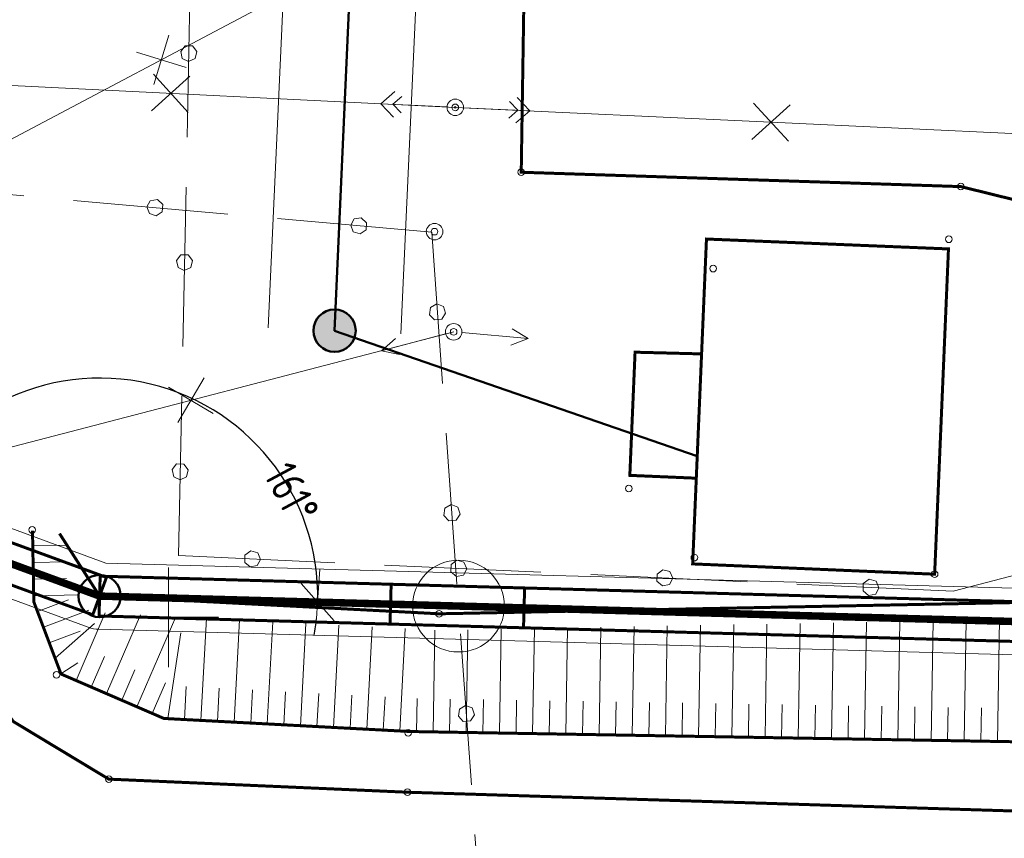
# Model space of a CAD drawing. Header units: millimetres. Extents: x 0 to 1188, y 0 to 841.
# Tile 26 of 76: x 174 to 233, y 637 to 687. Entities that reach past the tile are written whole.
import ezdxf

# ---------------------------------------------------------------- set-up
doc = ezdxf.new("R2010")
doc.units = ezdxf.units.MM
for name, pattern in [('K5LT32789', [0]), ('K5LT32797', [0]), ('K5LT32807', [2, 1, -1]), ('K5LT32809', [0]), ('K5LT32813', [0]), ('K5LT32814', [0]), ('K5LT32816', [3.2, 3, -0.2]), ('K5LT32822', [0]), ('K5LT32825', [0.95, 0.2, -0.75]), ('K5LT_BASIC', [0]), ('K5LT_THIN', [0]), ('K5LT_THIN_INCLUDED_TO_HATCHING', [0])]:
    doc.linetypes.add(name, pattern=pattern)
doc.layers.add('Системный слой', color=7, linetype='Continuous')
doc.styles.add('KDIMTEXTSTYLE', font='GOST_AU.SHX', dxfattribs={"width": 0.96, "oblique": 15, "height": 5})
doc.dimstyles.new('KDIMSTYLE (0.00)', dxfattribs={"dimtxt": 5, "dimasz": 1, "dimexe": 2, "dimexo": 0, "dimgap": 1, "dimtad": 1, "dimlfac": 500, "dimtxsty": 'KDIMTEXTSTYLE', "dimsah": 1, "dimcen": 0, "dimdle": 1, "dimadec": 0, "dimazin": 0, "dimtfac": 0.667, "dimtmove": 0, "dimatfit": 3, "dimfxl": 1, "dimtvp": 1, "dimtolj": 1, "dimtzin": 0, "dimarcsym": 0})

# ---------------------------------------------------------------- blocks, each defined once
blk = doc.blocks.new('KDIMARROW_03')
at = {"layer": 'Системный слой', "color": 0, "linetype": 'K5LT_THIN', "lineweight": 18}
for p, q in [((-1.061, -1.061), (1.061, 1.061)), ((0, 0), (-1, 0)), ((0, 0), (2, 0))]:
    blk.add_line(p, q, dxfattribs=at)
blk = doc.blocks.new('U15')
at = {"layer": 'Системный слой', "color": 7, "linetype": 'K5LT32813', "lineweight": 18}
for p, q in [((168.081, 676.922), (196.035, 691.738)), ((181.601, 682.84), (182.516, 685.82)), ((180.569, 684.788), (183.548, 683.872))]:
    blk.add_line(p, q, dxfattribs=at)
blk = doc.blocks.new('U19')
at = {"layer": 'Системный слой', "color": 7, "linetype": 'K5LT32813', "lineweight": 18}
for p, q in [((168.013, 659.686), (199.668, 667.933)), ((183.052, 662.465), (184.629, 665.153)), ((182.496, 664.598), (185.184, 663.021)), ((167.224, 658.342), (168.801, 661.03)), ((166.669, 660.474), (169.357, 658.897)), ((152.185, 655.563), (168.013, 659.686))]:
    blk.add_line(p, q, dxfattribs=at)
blk = doc.blocks.new('U20')
at = {"layer": 'Системный слой', "color": 7, "linetype": 'K5LT32813', "lineweight": 18}
for p, q in [((181.472, 681.256), (183.782, 683.349)), ((181.581, 683.457), (183.674, 681.148)), ((165.487, 683.145), (199.767, 681.461)), ((217.628, 679.518), (219.932, 681.616)), ((217.731, 681.719), (219.829, 679.414)), ((199.767, 681.461), (218.78, 680.567)), ((218.78, 680.567), (237.793, 679.673))]:
    blk.add_line(p, q, dxfattribs=at)
blk = doc.blocks.new('U26')
at = {"layer": 'Системный слой', "color": 6, "linetype": 'K5LT32822', "lineweight": 18, "true_color": 0xff00ff}
for p, q in [((183.803, 689.259), (183.606, 679.657)), ((183.495, 685.174), (183.223, 684.833)), ((183.931, 685.171), (183.495, 685.174)), ((184.199, 684.828), (183.931, 685.171)), ((183.223, 684.833), (183.321, 684.408)), ((184.096, 684.404), (184.199, 684.828)), ((183.321, 684.408), (183.7, 684.223)), ((183.7, 684.223), (184.096, 684.404)), ((183.545, 676.658), (183.348, 667.055)), ((183.236, 672.572), (182.964, 672.231)), ((182.964, 672.231), (183.063, 671.807)), ((183.672, 672.57), (183.236, 672.572)), ((183.941, 672.227), (183.672, 672.57)), ((183.838, 671.803), (183.941, 672.227)), ((183.063, 671.807), (183.442, 671.621)), ((183.442, 671.621), (183.838, 671.803)), ((183.286, 664.056), (183.09, 654.454)), ((182.978, 659.971), (182.706, 659.63)), ((182.706, 659.63), (182.804, 659.205)), ((183.414, 659.968), (182.978, 659.971)), ((183.682, 659.625), (183.414, 659.968)), ((183.579, 659.202), (183.682, 659.625)), ((182.804, 659.205), (183.183, 659.02)), ((183.183, 659.02), (183.579, 659.202)), ((183.09, 654.454), (192.51, 654.02)), ((187.092, 654.481), (187.079, 654.045)), ((187.442, 654.74), (187.092, 654.481)), ((187.863, 654.627), (187.442, 654.74)), ((187.84, 653.852), (188.035, 654.226)), ((188.035, 654.226), (187.863, 654.627)), ((229.762, 652.304), (237.455, 654.327)), ((187.079, 654.045), (187.413, 653.765)), ((187.413, 653.765), (187.84, 653.852)), ((195.507, 653.882), (204.927, 653.448)), ((199.51, 653.909), (199.496, 653.473)), ((199.86, 654.168), (199.51, 653.909)), ((200.28, 654.055), (199.86, 654.168)), ((200.257, 653.28), (200.452, 653.654)), ((200.452, 653.654), (200.28, 654.055)), ((199.496, 653.473), (199.83, 653.193)), ((199.83, 653.193), (200.257, 653.28)), ((207.924, 653.31), (217.344, 652.876)), ((211.927, 653.337), (211.914, 652.901)), ((212.277, 653.597), (211.927, 653.337)), ((212.698, 653.483), (212.277, 653.597)), ((212.674, 652.708), (212.869, 653.082)), ((212.869, 653.082), (212.698, 653.483)), ((224.694, 653.025), (224.344, 652.765)), ((225.115, 652.911), (224.694, 653.025)), ((211.914, 652.901), (212.247, 652.621)), ((212.247, 652.621), (212.674, 652.708)), ((220.341, 652.738), (229.762, 652.304)), ((224.344, 652.765), (224.331, 652.329)), ((225.091, 652.136), (225.287, 652.51)), ((225.287, 652.51), (225.115, 652.911)), ((224.331, 652.329), (224.664, 652.049)), ((224.664, 652.049), (225.091, 652.136))]:
    blk.add_line(p, q, dxfattribs=at)
blk = doc.blocks.new('U28')
at = {"layer": 'Системный слой', "color": 6, "linetype": 'K5LT32822', "lineweight": 18, "true_color": 0xff00ff}
for p, q in [((173.784, 676.125), (164.492, 676.954)), ((186.064, 675.03), (176.772, 675.858)), ((181.395, 675.83), (181.184, 675.465)), ((181.825, 675.899), (181.395, 675.83)), ((182.147, 675.605), (181.825, 675.899)), ((182.115, 675.17), (182.147, 675.605)), ((181.184, 675.465), (181.338, 675.057)), ((181.338, 675.057), (181.754, 674.926)), ((181.754, 674.926), (182.115, 675.17)), ((198.344, 673.935), (189.052, 674.763)), ((193.675, 674.735), (193.464, 674.37)), ((194.105, 674.804), (193.675, 674.735)), ((194.426, 674.51), (194.105, 674.804)), ((194.395, 674.075), (194.426, 674.51)), ((193.464, 674.37), (193.618, 673.962)), ((193.618, 673.962), (194.034, 673.831)), ((194.034, 673.831), (194.395, 674.075)), ((198.997, 664.83), (198.344, 673.935)), ((198.276, 669.4), (198.213, 668.968)), ((198.654, 669.617), (198.276, 669.4)), ((199.048, 669.467), (198.654, 669.617)), ((198.946, 668.689), (199.185, 669.053)), ((199.185, 669.053), (199.048, 669.467)), ((198.213, 668.968), (198.512, 668.651)), ((198.512, 668.651), (198.946, 668.689)), ((199.865, 652.734), (199.212, 661.838)), ((199.144, 657.303), (199.081, 656.872)), ((199.522, 657.521), (199.144, 657.303)), ((199.916, 657.371), (199.522, 657.521)), ((200.053, 656.957), (199.916, 657.371)), ((199.081, 656.872), (199.38, 656.555)), ((199.38, 656.555), (199.814, 656.593)), ((199.814, 656.593), (200.053, 656.957)), ((200.733, 640.637), (200.08, 649.741)), ((200.39, 645.424), (200.012, 645.207)), ((200.784, 645.274), (200.39, 645.424)), ((200.012, 645.207), (199.949, 644.775)), ((199.949, 644.775), (200.248, 644.458)), ((200.682, 644.496), (200.921, 644.86)), ((200.921, 644.86), (200.784, 645.274)), ((200.248, 644.458), (200.682, 644.496)), ((201.601, 628.541), (200.948, 637.645))]:
    blk.add_line(p, q, dxfattribs=at)
blk = doc.blocks.new('U36')
at = {"layer": 'Системный слой', "color": 1, "linetype": 'K5LT32809', "lineweight": 18, "true_color": 0xff0000}
for p, q in [((189.748, 695.954), (189.747, 695.931)), ((197.74, 695.593), (196.487, 667.823)), ((189.568, 691.974), (189.568, 691.96)), ((189.388, 687.978), (188.495, 668.184))]:
    blk.add_line(p, q, dxfattribs=at)
blk = doc.blocks.new('U100')
at = {"layer": 'Системный слой'}
h = blk.add_hatch(color=7, dxfattribs=at)
h.paths.add_polyline_path([(192.491, 668.003), (191.971, 669.167), (191.913, 669.14), (191.857, 669.11), (191.803, 669.076), (191.75, 669.041), (191.699, 669.002), (191.65, 668.961), (191.603, 668.918), (191.558, 668.872), (191.516, 668.824), (191.476, 668.775), (191.439, 668.723), (191.404, 668.669), (191.372, 668.614), (191.343, 668.557), (191.316, 668.499), (191.293, 668.439), (191.273, 668.379), (191.256, 668.317), (191.241, 668.255), (191.23, 668.192), (191.222, 668.129), (191.218, 668.065), (191.216, 668.001), (191.218, 667.937), (191.223, 667.874), (191.231, 667.81), (191.242, 667.747), (191.257, 667.685), (191.274, 667.624), (191.295, 667.563), (191.318, 667.504), (191.345, 667.446), (191.374, 667.389), (191.406, 667.334), (191.441, 667.28), (191.479, 667.229), (191.519, 667.179), (191.561, 667.131), (191.606, 667.086), (191.653, 667.043), (191.702, 667.002), (191.754, 666.964), (191.807, 666.928), (191.861, 666.895), (191.918, 666.865), (191.975, 666.838), (192.034, 666.813), (192.094, 666.792), (192.156, 666.773), (192.218, 666.758), (192.28, 666.746), (192.344, 666.737), (192.407, 666.731), (192.471, 666.729), (192.535, 666.729), (192.599, 666.733), (192.662, 666.74), (192.725, 666.75), (192.788, 666.763), (192.849, 666.78), (192.91, 666.799), (192.97, 666.822), (193.007, 666.838)])
h.paths.add_polyline_path([(193.184, 669.074), (193.129, 669.107), (193.073, 669.138), (193.015, 669.166), (192.957, 669.191), (192.896, 669.212), (192.835, 669.231), (192.774, 669.247), (192.711, 669.259), (192.648, 669.269), (192.584, 669.275), (192.52, 669.278), (192.456, 669.278), (192.393, 669.275), (192.329, 669.268), (192.266, 669.258), (192.203, 669.246), (192.142, 669.23), (192.081, 669.21), (192.021, 669.188), (191.971, 669.167), (192.491, 668.003), (193.007, 666.838), (193.065, 666.865), (193.121, 666.895), (193.176, 666.928), (193.229, 666.964), (193.28, 667.002), (193.329, 667.043), (193.376, 667.086), (193.421, 667.131), (193.464, 667.179), (193.504, 667.229), (193.541, 667.28), (193.576, 667.334), (193.609, 667.389), (193.638, 667.446), (193.664, 667.504), (193.688, 667.563), (193.708, 667.624), (193.726, 667.685), (193.74, 667.747), (193.752, 667.81), (193.76, 667.874), (193.765, 667.937), (193.766, 668.001), (193.765, 668.065), (193.76, 668.129), (193.752, 668.192), (193.741, 668.255), (193.727, 668.317), (193.71, 668.379), (193.69, 668.439), (193.666, 668.499), (193.64, 668.557), (193.611, 668.614), (193.579, 668.669), (193.544, 668.723), (193.507, 668.774), (193.467, 668.824), (193.425, 668.872), (193.38, 668.918), (193.333, 668.961), (193.284, 669.002), (193.233, 669.041)])
at = {"layer": 'Системный слой', "color": 7, "linetype": 'K5LT_BASIC', "lineweight": 50}
blk.add_circle((192.491, 668.003), 1.275, dxfattribs=at)
blk = doc.blocks.new('U202')
at = {"layer": 'Системный слой', "color": 7, "linetype": 'K5LT32797', "lineweight": 18}
blk.add_circle((199.668, 667.933), 0.5, dxfattribs=at)
blk = doc.blocks.new('U203')
at = {"layer": 'Системный слой', "color": 7, "linetype": 'K5LT32797', "lineweight": 18}
for p, q in [((199.184, 667.807), (195.313, 666.798)), ((195.313, 666.798), (196.155, 667.534)), ((195.313, 666.798), (196.407, 666.566))]:
    blk.add_line(p, q, dxfattribs=at)
blk = doc.blocks.new('U204')
at = {"layer": 'Системный слой', "color": 7, "linetype": 'K5LT32797', "lineweight": 18}
for p, q in [((200.166, 667.888), (204.15, 667.534)), ((204.15, 667.534), (203.198, 668.121)), ((204.15, 667.534), (203.11, 667.125))]:
    blk.add_line(p, q, dxfattribs=at)
blk = doc.blocks.new('U275')
at = {"layer": 'Системный слой', "color": 7, "linetype": 'K5LT32797', "lineweight": 18}
for radius in [0.5, 0.05]:
    blk.add_circle((199.767, 681.461), radius, dxfattribs=at)
blk = doc.blocks.new('U276')
at = {"layer": 'Системный слой', "color": 7, "linetype": 'K5LT32797', "lineweight": 18}
for p, q in [((195.273, 681.682), (196.12, 682.411)), ((195.997, 681.646), (196.547, 682.12)), ((199.268, 681.485), (195.273, 681.682)), ((195.273, 681.682), (196.044, 680.872)), ((195.997, 681.646), (196.498, 681.121))]:
    blk.add_line(p, q, dxfattribs=at)
blk = doc.blocks.new('U277')
at = {"layer": 'Системный слой', "color": 7, "linetype": 'K5LT32797', "lineweight": 18}
for p, q in [((203.538, 681.284), (203.036, 681.808)), ((204.262, 681.249), (203.489, 682.057)), ((200.267, 681.437), (204.262, 681.249)), ((203.538, 681.284), (202.989, 680.809)), ((204.262, 681.249), (203.417, 680.518))]:
    blk.add_line(p, q, dxfattribs=at)
blk = doc.blocks.new('U284')
at = {"layer": 'Системный слой', "color": 7, "linetype": 'K5LT32797', "lineweight": 18}
blk.add_circle((198.518, 673.971), 0.5, dxfattribs=at)
blk = doc.blocks.new('U553')
at = {"layer": 'Системный слой', "color": 1, "linetype": 'K5LT32809', "lineweight": 18, "true_color": 0xff0000}
for p, q in [((148.312, 665.13), (178.722, 654.002)), ((148.106, 660.946), (177.653, 650.134)), ((178.722, 654.002), (241.958, 652.242)), ((178.285, 650.013), (241.847, 648.244))]:
    blk.add_line(p, q, dxfattribs=at)
blk.add_arc((178.34, 652.012), 2, 249.89979, 268.40609, dxfattribs=at)

msp = doc.modelspace()

# ---------------------------------------------------------------- linework, layer by layer
at = {"layer": 'Системный слой', "color": 7, "linetype": 'K5LT_BASIC', "lineweight": 50}
for p, q in [((193.743704, 695.7736), (192.491327, 668.00342)), ((192.491327, 668.00342), (214.339614, 660.437296))]:
    msp.add_line(p, q, dxfattribs=at)
at = {"layer": 'Системный слой', "color": 7, "linetype": 'K5LT32797', "lineweight": 18}
for p, q in [((174.314707, 655.0318), (176.314346, 655.06979)), ((174.333702, 654.031981), (176.333341, 654.069971)), ((174.352697, 653.032161), (176.352336, 653.070151)), ((174.371692, 652.032342), (177.105996, 652.084289)), ((174.599972, 651.072717), (176.471414, 651.778199)), ((174.952713, 650.136996), (177.692354, 651.169766)), ((176.920489, 646.925128), (178.678335, 650.992767)), ((178.756389, 646.131736), (180.809063, 650.881602)), ((180.592289, 645.338345), (182.93979, 650.770437)), ((184.444353, 644.519757), (184.771258, 650.674885)), ((175.658196, 648.265554), (178.03273, 650.364757)), ((186.441538, 644.413685), (186.768543, 650.570682)), ((188.438723, 644.307612), (188.765827, 650.466479)), ((190.435908, 644.201539), (190.763112, 650.362276)), ((192.433093, 644.095466), (192.760396, 650.258073)), ((194.430279, 643.989394), (194.757681, 650.15387)), ((204.425541, 643.725726), (204.532681, 650.055717)), ((206.425254, 643.691879), (206.533628, 650.09476)), ((208.424968, 643.658033), (208.534576, 650.133803)), ((210.424681, 643.624186), (210.535523, 650.172847)), ((212.424395, 643.590339), (212.53647, 650.21189)), ((214.424109, 643.556492), (214.537418, 650.250933)), ((216.423822, 643.522645), (216.538365, 650.289977)), ((218.423536, 643.488798), (218.539312, 650.32902)), ((220.423249, 643.454951), (220.54026, 650.368063)), ((222.422963, 643.421105), (222.541207, 650.407107)), ((224.422676, 643.387258), (224.542154, 650.44615)), ((226.42239, 643.353411), (226.543101, 650.485193)), ((228.422104, 643.319564), (228.544049, 650.524237)), ((230.421817, 643.285717), (230.544996, 650.56328)), ((232.421531, 643.25187), (232.545943, 650.602323)), ((175.305454, 649.201275), (177.176896, 649.906757)), ((182.447168, 644.62583), (183.234641, 649.788183)), ((196.427464, 643.883321), (196.754965, 650.049667)), ((198.4264, 643.827267), (198.530152, 649.957052)), ((200.426114, 643.79342), (200.530787, 649.97763)), ((202.425827, 643.759573), (202.531734, 650.016673)), ((177.838439, 646.528432), (178.63183, 648.364332)), ((176.010937, 647.329833), (177.031976, 647.986705)), ((179.674339, 645.735041), (180.467731, 647.570941)), ((181.510239, 644.941649), (182.303631, 646.777549)), ((183.44576, 644.572794), (183.551833, 646.569979)), ((185.442945, 644.466721), (185.549018, 646.463906)), ((187.440131, 644.360648), (187.546203, 646.357833)), ((189.437316, 644.254575), (189.543388, 646.251761)), ((191.434501, 644.148503), (191.540574, 646.145688)), ((193.431686, 644.04243), (193.537759, 646.039615)), ((195.428871, 643.936357), (195.534944, 645.933542)), ((197.426543, 643.84419), (197.46039, 645.843904)), ((199.426257, 643.810343), (199.460104, 645.810057)), ((201.42597, 643.776496), (201.459817, 645.77621)), ((203.425684, 643.74265), (203.459531, 645.742363)), ((205.425397, 643.708803), (205.459244, 645.708516)), ((207.425111, 643.674956), (207.458958, 645.67467)), ((209.424825, 643.641109), (209.458671, 645.640823)), ((211.424538, 643.607262), (211.458385, 645.606976)), ((213.424252, 643.573415), (213.458099, 645.573129)), ((215.423965, 643.539569), (215.457812, 645.539282)), ((217.423679, 643.505722), (217.457526, 645.505435)), ((219.423393, 643.471875), (219.457239, 645.471588)), ((221.423106, 643.438028), (221.456953, 645.437742)), ((223.42282, 643.404181), (223.456667, 645.403895)), ((225.422533, 643.370334), (225.45638, 645.370048)), ((227.422247, 643.336488), (227.456094, 645.336201)), ((229.42196, 643.302641), (229.455807, 645.302354)), ((231.421674, 643.268794), (231.455521, 645.268507))]:
    msp.add_line(p, q, dxfattribs=at)
at = {"layer": 'Системный слой', "color": 3, "linetype": 'K5LT32814', "lineweight": 18, "true_color": 0x00ff00}
for p, q in [((182.492817, 653.736008), (182.493363, 647.736008)), ((185.49309, 650.736282), (179.49309, 650.735735))]:
    msp.add_line(p, q, dxfattribs=at)
at = {"layer": 'Системный слой', "color": 7, "linetype": 'K5LT32807', "const_width": 0.18}
msp.add_lwpolyline([(118.309675, 644.094339), (151.428306, 642.992355), (155.86303, 645.312642), (158.195074, 648.51576), (161.411749, 664.151705), (168.737287, 717.289869), (172.22996, 716.870662), (169.619677, 662.155624), (169.800181, 649.000933), (173.146632, 644.449117), (178.891879, 640.981915), (196.883589, 640.193273), (548.047728, 629.315608), (569.876424, 628.639442)], dxfattribs=at)
at = {"layer": 'Системный слой', "color": 8, "linetype": 'K5LT32816', "true_color": 0x808080, "const_width": 0.18}
msp.add_lwpolyline([(296.590995, 672.695782), (247.269248, 672.477446), (230.221882, 676.685151), (203.737539, 677.549915), (204.11511, 701.927821)], dxfattribs=at)
at = {"layer": 'Системный слой', "color": 7, "linetype": 'K5LT32789', "const_width": 0.18}
msp.add_lwpolyline([(229.474162, 672.929715), (228.640537, 653.330205), (214.063699, 653.950201), (214.896332, 673.526389)], close=True, dxfattribs=at)
for points in [[(214.283362, 659.114748), (210.279471, 659.285045), (210.595174, 666.707603), (214.601921, 666.604449)], [(492.055799, 653.566076), (493.160109, 645.154356), (491.47229, 641.075887), (488.561567, 638.461498), (469.064072, 639.246496), (197.041541, 643.850707), (182.212158, 644.638312), (176.016178, 647.31593), (174.378776, 651.659487), (174.29704, 655.961719)]]:
    msp.add_lwpolyline(points, dxfattribs=at)
at = {"layer": 'Системный слой', "color": 7, "linetype": 'K5LT_THIN_INCLUDED_TO_HATCHING', "const_width": 0.18}
for points in [[(143.88864, 665.89728), (178.752788, 653.13867), (177.927997, 650.884847), (143.063848, 663.643457)], [(178.373771, 653.211294), (251.838693, 651.16705), (251.771936, 648.767979), (178.307014, 650.812223)], [(195.901539, 652.723564), (203.942476, 652.499816), (203.875719, 650.100745), (195.834782, 650.324493)]]:
    msp.add_lwpolyline(points, close=True, dxfattribs=at)
at = {"layer": 'Системный слой', "color": 7, "linetype": 'K5LT_BASIC', "const_width": 0.45}
msp.add_lwpolyline([(143.476244, 664.770369), (178.340393, 652.011758), (241.902139, 650.243081)], dxfattribs=at)
at = {"layer": 'Системный слой', "color": 7, "linetype": 'K5LT32825', "const_width": 0.18}
msp.add_lwpolyline([(175.923581, 655.781181), (178.340393, 652.011758), (198.803974, 650.944126), (277.864628, 652.486791), (469.5443, 646.873502), (486.809215, 646.792392), (488.863629, 648.068985), (491.129033, 652.20667)], dxfattribs=at)
at = {"layer": 'Системный слой', "color": 7, "linetype": 'K5LT32797', "lineweight": 18}
for centre in [(199.767301, 681.460866), (203.737539, 677.549915), (230.221882, 676.685151), (198.518158, 673.97084), (229.498901, 673.511353), (215.298543, 671.743318), (199.667853, 667.932679), (210.225148, 658.487994), (174.277281, 655.996431), (214.166028, 654.327496), (228.640537, 653.330205), (198.786285, 650.945186), (175.749029, 647.261394), (196.930723, 643.77662), (178.891879, 640.981915), (196.883589, 640.193273)]:
    msp.add_circle(centre, 0.2, dxfattribs=at)
at = {"layer": 'Системный слой', "color": 7, "linetype": 'K5LT_THIN_INCLUDED_TO_HATCHING', "lineweight": 18}
msp.add_circle((199.960241, 651.410162), 2.767737, dxfattribs=at)
at = {"layer": 'Системный слой', "color": 7, "linetype": 'K5LT_BASIC', "lineweight": 50}
msp.add_circle((178.340393, 652.011758), 1.272414, dxfattribs=at)

# ---------------------------------------------------------------- block references
at = {"layer": 'Системный слой'}
for name in ['U15', 'U26', 'U36', 'U20', 'U276', 'U275', 'U277', 'U28', 'U284', 'U100', 'U19', 'U202', 'U204', 'U203', 'U553']:
    msp.add_blockref(name, (0, 0), dxfattribs=at)

# ---------------------------------------------------------------- dimensions: what is measured, and where the dimension line sits
at = {"layer": 'Системный слой', "color": 7}
for base, line1, line2, location in [((252.112705, 656.738618), ((251.805314, 649.967514), (252.291815, 663.717839)), ((251.805314, 649.967514), (178.340393, 652.011758)), (256.747141, 654.606554)), ((190.72266, 647.620339), ((178.340393, 652.011758), (147.292756, 663.373708)), ((178.340393, 652.011758), (245.882491, 650.132324)), (189.913759, 658.229661))]:
    msp.add_angular_dim_2l(base=base, line1=line1, line2=line2, location=location, dimstyle='KDIMSTYLE (0.00)', override={"dimpost": '\\H2.0;\\W0.965;\\Q0;<>', "dimblk1": 'KDIMARROW_03', "dimblk2": 'KDIMARROW_03', "dimclrt": 7, "dimtolj": 1}, dxfattribs=at).render()

doc.saveas('drawing.dxf')
